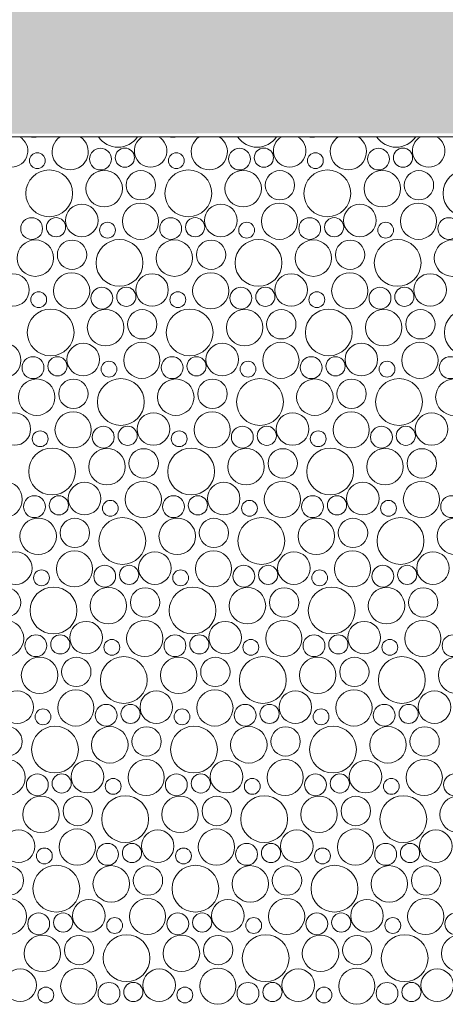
# Model space of a CAD drawing. Header units: metres. Extents: x -167 to 338, y -186 to 508.
# Tile 136 of 256: x 72.78 to 73.89, y 33.73 to 36.31. Entities that reach past the tile are written whole.
import ezdxf

# ---------------------------------------------------------------- set-up
doc = ezdxf.new("R2010")
doc.units = ezdxf.units.M
doc.header["$MEASUREMENT"] = 0
doc.linetypes.add('Öffnungslinie Tür Fenster', pattern=[0.23, 0.15, -0.08])
doc.layers.add('60 Gelände 2D Übersicht', color=7, linetype='Continuous')
doc.layers.add('60 Stellplätze', color=7, linetype='Continuous')

# ---------------------------------------------------------------- blocks, each defined once
blk = doc.blocks.new('*X45', base_point=(27236.1321, 33357.279))
at = {"layer": '60 Gelände 2D Übersicht', "color": 9, "linetype": 'Continuous', "lineweight": 18}
for centre, radius in [((72.8229, 35.9365), 0.0207), ((72.988, 35.9406), 0.0286), ((73.0519, 35.9442), 0.0251), ((73.1866, 35.9365), 0.0207), ((73.3517, 35.9406), 0.0286), ((73.4156, 35.9442), 0.0251), ((73.5503, 35.9365), 0.0207), ((73.7154, 35.9406), 0.0286), ((73.7793, 35.9442), 0.0251), ((72.8541, 35.8508), 0.0612), ((72.9977, 35.8633), 0.0477), ((73.0937, 35.8721), 0.0384), ((73.2178, 35.8508), 0.0612), ((73.3614, 35.8633), 0.0477), ((73.4574, 35.8721), 0.0384), ((73.5815, 35.8508), 0.0612), ((73.7251, 35.8633), 0.0477), ((73.8211, 35.8721), 0.0384), ((73.9453, 35.8508), 0.0612), ((72.9392, 35.7799), 0.0426), ((73.0927, 35.7777), 0.0473), ((73.3029, 35.7799), 0.0426), ((73.4564, 35.7777), 0.0473), ((73.6666, 35.7799), 0.0426), ((73.8201, 35.7777), 0.0473), ((72.808, 35.7586), 0.0286), ((72.8719, 35.7622), 0.0251), ((73.0066, 35.7545), 0.0207), ((73.1717, 35.7586), 0.0286), ((73.2356, 35.7622), 0.0251), ((73.3703, 35.7545), 0.0207), ((73.5354, 35.7586), 0.0286), ((73.5993, 35.7622), 0.0251), ((73.734, 35.7545), 0.0207), ((73.8992, 35.7586), 0.0286), ((72.8177, 35.6813), 0.0477), ((72.9137, 35.6901), 0.0384), ((73.0378, 35.6688), 0.0612), ((73.1814, 35.6813), 0.0477), ((73.2774, 35.6901), 0.0384), ((73.4015, 35.6688), 0.0612), ((73.5451, 35.6813), 0.0477), ((73.6411, 35.6901), 0.0384), ((73.7653, 35.6688), 0.0612), ((73.9088, 35.6813), 0.0477), ((72.7592, 35.5979), 0.0426), ((72.9127, 35.5957), 0.0473), ((73.1229, 35.5979), 0.0426), ((73.2764, 35.5957), 0.0473), ((73.4866, 35.5979), 0.0426), ((73.6401, 35.5957), 0.0473), ((73.8504, 35.5979), 0.0426), ((72.8266, 35.5725), 0.0207), ((72.9917, 35.5766), 0.0286), ((73.0556, 35.5802), 0.0251), ((73.1903, 35.5725), 0.0207), ((73.3554, 35.5766), 0.0286), ((73.4193, 35.5802), 0.0251), ((73.554, 35.5725), 0.0207), ((73.7192, 35.5766), 0.0286), ((73.783, 35.5802), 0.0251), ((72.8578, 35.4868), 0.0612), ((73.0014, 35.4993), 0.0477), ((73.0974, 35.5081), 0.0384), ((73.2215, 35.4868), 0.0612), ((73.3651, 35.4993), 0.0477), ((73.4611, 35.5081), 0.0384), ((73.5853, 35.4868), 0.0612), ((73.7288, 35.4993), 0.0477), ((73.8249, 35.5081), 0.0384), ((73.949, 35.4868), 0.0612), ((72.7327, 35.4138), 0.0473), ((72.9429, 35.4159), 0.0426), ((73.0964, 35.4138), 0.0473), ((73.3066, 35.4159), 0.0426), ((73.4601, 35.4138), 0.0473), ((73.6704, 35.4159), 0.0426), ((73.8238, 35.4138), 0.0473), ((72.8117, 35.3946), 0.0286), ((72.8756, 35.3982), 0.0251), ((73.1754, 35.3946), 0.0286), ((73.2393, 35.3982), 0.0251), ((73.5392, 35.3946), 0.0286), ((73.603, 35.3982), 0.0251), ((73.9029, 35.3946), 0.0286), ((73.0103, 35.3905), 0.0207), ((73.374, 35.3905), 0.0207), ((73.7377, 35.3905), 0.0207), ((72.8214, 35.3173), 0.0477), ((72.9174, 35.3261), 0.0384), ((73.0415, 35.3048), 0.0612), ((73.1851, 35.3173), 0.0477), ((73.2811, 35.3261), 0.0384), ((73.4053, 35.3048), 0.0612), ((73.5488, 35.3173), 0.0477), ((73.6449, 35.3261), 0.0384), ((73.769, 35.3048), 0.0612), ((73.9125, 35.3173), 0.0477), ((72.7629, 35.2339), 0.0426), ((72.9164, 35.2318), 0.0473), ((73.1266, 35.2339), 0.0426), ((73.2801, 35.2318), 0.0473), ((73.4904, 35.2339), 0.0426), ((73.6438, 35.2318), 0.0473), ((73.8541, 35.2339), 0.0426), ((72.9954, 35.2126), 0.0286), ((73.0593, 35.2162), 0.0251), ((73.3592, 35.2126), 0.0286), ((73.423, 35.2162), 0.0251), ((73.7229, 35.2126), 0.0286), ((73.7867, 35.2162), 0.0251), ((72.8303, 35.2085), 0.0207), ((73.194, 35.2085), 0.0207), ((73.5577, 35.2085), 0.0207), ((72.8615, 35.1228), 0.0612), ((73.0051, 35.1353), 0.0477), ((73.1011, 35.1441), 0.0384), ((73.2253, 35.1228), 0.0612), ((73.3688, 35.1353), 0.0477), ((73.4649, 35.1441), 0.0384), ((73.589, 35.1228), 0.0612), ((73.7325, 35.1353), 0.0477), ((73.8286, 35.1441), 0.0384), ((72.7364, 35.0498), 0.0473), ((72.9466, 35.0519), 0.0426), ((73.1001, 35.0498), 0.0473), ((73.3104, 35.0519), 0.0426), ((73.4638, 35.0498), 0.0473), ((73.6741, 35.0519), 0.0426), ((73.8275, 35.0498), 0.0473), ((72.8154, 35.0307), 0.0286), ((72.8793, 35.0342), 0.0251), ((73.1792, 35.0307), 0.0286), ((73.243, 35.0342), 0.0251), ((73.5429, 35.0307), 0.0286), ((73.6067, 35.0342), 0.0251), ((73.9066, 35.0307), 0.0286), ((73.014, 35.0265), 0.0207), ((73.3777, 35.0265), 0.0207), ((73.7414, 35.0265), 0.0207), ((72.8251, 34.9533), 0.0477), ((72.9211, 34.9621), 0.0384), ((73.0453, 34.9409), 0.0612), ((73.1888, 34.9533), 0.0477), ((73.2849, 34.9621), 0.0384), ((73.409, 34.9409), 0.0612), ((73.5525, 34.9533), 0.0477), ((73.6486, 34.9621), 0.0384), ((73.7727, 34.9409), 0.0612), ((73.9162, 34.9533), 0.0477), ((72.7666, 34.8699), 0.0426), ((72.9201, 34.8678), 0.0473), ((73.1304, 34.8699), 0.0426), ((73.2838, 34.8678), 0.0473), ((73.4941, 34.8699), 0.0426), ((73.6475, 34.8678), 0.0473), ((73.8578, 34.8699), 0.0426), ((72.9992, 34.8487), 0.0286), ((73.063, 34.8522), 0.0251), ((73.3629, 34.8487), 0.0286), ((73.4267, 34.8522), 0.0251), ((73.7266, 34.8487), 0.0286), ((73.7904, 34.8522), 0.0251), ((72.834, 34.8445), 0.0207), ((73.1977, 34.8445), 0.0207), ((73.5614, 34.8445), 0.0207), ((72.8653, 34.7589), 0.0612), ((73.229, 34.7589), 0.0612), ((73.5927, 34.7589), 0.0612), ((72.7411, 34.7801), 0.0384), ((73.0088, 34.7713), 0.0477), ((73.1049, 34.7801), 0.0384), ((73.3725, 34.7713), 0.0477), ((73.4686, 34.7801), 0.0384), ((73.7362, 34.7713), 0.0477), ((73.8323, 34.7801), 0.0384), ((72.7401, 34.6858), 0.0473), ((72.9504, 34.6879), 0.0426), ((73.1038, 34.6858), 0.0473), ((73.3141, 34.6879), 0.0426), ((73.4675, 34.6858), 0.0473), ((73.6778, 34.6879), 0.0426), ((73.8312, 34.6858), 0.0473), ((72.8192, 34.6667), 0.0286), ((72.883, 34.6702), 0.0251), ((73.1829, 34.6667), 0.0286), ((73.2467, 34.6702), 0.0251), ((73.5466, 34.6667), 0.0286), ((73.6104, 34.6702), 0.0251), ((73.9103, 34.6667), 0.0286), ((73.0177, 34.6625), 0.0207), ((73.3814, 34.6625), 0.0207), ((73.7451, 34.6625), 0.0207), ((72.8288, 34.5893), 0.0477), ((72.9249, 34.5981), 0.0384), ((73.049, 34.5769), 0.0612), ((73.1925, 34.5893), 0.0477), ((73.2886, 34.5981), 0.0384), ((73.4127, 34.5769), 0.0612), ((73.5562, 34.5893), 0.0477), ((73.6523, 34.5981), 0.0384), ((73.7764, 34.5769), 0.0612), ((73.9199, 34.5893), 0.0477), ((72.7704, 34.5059), 0.0426), ((72.9238, 34.5038), 0.0473), ((73.1341, 34.5059), 0.0426), ((73.2875, 34.5038), 0.0473), ((73.4978, 34.5059), 0.0426), ((73.6512, 34.5038), 0.0473), ((73.8615, 34.5059), 0.0426), ((73.0029, 34.4847), 0.0286), ((73.0667, 34.4882), 0.0251), ((73.3666, 34.4847), 0.0286), ((73.4304, 34.4882), 0.0251), ((73.7303, 34.4847), 0.0286), ((73.7941, 34.4882), 0.0251), ((72.8377, 34.4805), 0.0207), ((73.2014, 34.4805), 0.0207), ((73.5651, 34.4805), 0.0207), ((72.7449, 34.4161), 0.0384), ((72.869, 34.3949), 0.0612), ((73.0125, 34.4073), 0.0477), ((73.1086, 34.4161), 0.0384), ((73.2327, 34.3949), 0.0612), ((73.3762, 34.4073), 0.0477), ((73.4723, 34.4161), 0.0384), ((73.5964, 34.3949), 0.0612), ((73.7399, 34.4073), 0.0477), ((73.836, 34.4161), 0.0384), ((72.7438, 34.3218), 0.0473), ((72.9541, 34.3239), 0.0426), ((73.1075, 34.3218), 0.0473), ((73.3178, 34.3239), 0.0426), ((73.4712, 34.3218), 0.0473), ((73.6815, 34.3239), 0.0426), ((73.835, 34.3218), 0.0473), ((72.8229, 34.3027), 0.0286), ((72.8867, 34.3062), 0.0251), ((73.1866, 34.3027), 0.0286), ((73.2504, 34.3062), 0.0251), ((73.5503, 34.3027), 0.0286), ((73.6141, 34.3062), 0.0251), ((73.914, 34.3027), 0.0286), ((73.0214, 34.2985), 0.0207), ((73.3851, 34.2985), 0.0207), ((73.7489, 34.2985), 0.0207), ((72.8325, 34.2253), 0.0477), ((72.9286, 34.2341), 0.0384), ((73.0527, 34.2129), 0.0612), ((73.1962, 34.2253), 0.0477), ((73.2923, 34.2341), 0.0384), ((73.4164, 34.2129), 0.0612), ((73.5599, 34.2253), 0.0477), ((73.656, 34.2341), 0.0384), ((73.7801, 34.2129), 0.0612), ((73.9236, 34.2253), 0.0477), ((72.7741, 34.1419), 0.0426), ((72.9275, 34.1398), 0.0473), ((73.1378, 34.1419), 0.0426), ((73.2912, 34.1398), 0.0473), ((73.5015, 34.1419), 0.0426), ((73.655, 34.1398), 0.0473), ((73.8652, 34.1419), 0.0426), ((72.8414, 34.1165), 0.0207), ((73.0066, 34.1207), 0.0286), ((73.0704, 34.1242), 0.0251), ((73.2051, 34.1165), 0.0207), ((73.3703, 34.1207), 0.0286), ((73.4341, 34.1242), 0.0251), ((73.5689, 34.1165), 0.0207), ((73.734, 34.1207), 0.0286), ((73.7978, 34.1242), 0.0251), ((72.7486, 34.0521), 0.0384), ((72.8727, 34.0309), 0.0612), ((73.0162, 34.0433), 0.0477), ((73.1123, 34.0521), 0.0384), ((73.2364, 34.0309), 0.0612), ((73.3799, 34.0433), 0.0477), ((73.476, 34.0521), 0.0384), ((73.6001, 34.0309), 0.0612), ((73.7436, 34.0433), 0.0477), ((73.8397, 34.0521), 0.0384), ((72.7475, 33.9578), 0.0473), ((72.9578, 33.9599), 0.0426), ((73.1112, 33.9578), 0.0473), ((73.3215, 33.9599), 0.0426), ((73.475, 33.9578), 0.0473), ((73.6852, 33.9599), 0.0426), ((73.8387, 33.9578), 0.0473), ((72.8266, 33.9387), 0.0286), ((72.8904, 33.9422), 0.0251), ((73.0251, 33.9345), 0.0207), ((73.1903, 33.9387), 0.0286), ((73.2541, 33.9422), 0.0251), ((73.3889, 33.9345), 0.0207), ((73.554, 33.9387), 0.0286), ((73.6178, 33.9422), 0.0251), ((73.7526, 33.9345), 0.0207), ((73.9177, 33.9387), 0.0286), ((72.8362, 33.8613), 0.0477), ((72.9323, 33.8701), 0.0384), ((73.0564, 33.8489), 0.0612), ((73.1999, 33.8613), 0.0477), ((73.296, 33.8701), 0.0384), ((73.4201, 33.8489), 0.0612), ((73.5636, 33.8613), 0.0477), ((73.6597, 33.8701), 0.0384), ((73.7838, 33.8489), 0.0612), ((73.9274, 33.8613), 0.0477), ((72.7778, 33.778), 0.0426), ((72.9312, 33.7758), 0.0473), ((73.1415, 33.778), 0.0426), ((73.295, 33.7758), 0.0473), ((73.5052, 33.778), 0.0426), ((73.6587, 33.7758), 0.0473), ((73.8689, 33.778), 0.0426), ((72.8451, 33.7525), 0.0207), ((73.0103, 33.7567), 0.0286), ((73.0741, 33.7602), 0.0251), ((73.2089, 33.7525), 0.0207), ((73.374, 33.7567), 0.0286), ((73.4378, 33.7602), 0.0251), ((73.5726, 33.7525), 0.0207), ((73.7377, 33.7567), 0.0286), ((73.8015, 33.7602), 0.0251)]:
    blk.add_circle(centre, radius, dxfattribs=at)
for centre, radius, start, end in [((72.7555, 35.9619), 0.0426, 118.9408, 61.0592), ((72.814, 36.0453), 0.0477, 255.274, 284.726), ((72.909, 35.9597), 0.0473, 123.5984, 56.4016), ((73.0341, 36.0328), 0.0612, 213.3832, 326.6168), ((73.1192, 35.9619), 0.0426, 118.9408, 61.0592), ((73.1777, 36.0453), 0.0477, 255.274, 284.726), ((73.2727, 35.9597), 0.0473, 123.5984, 56.4016), ((73.3978, 36.0328), 0.0612, 213.3832, 326.6168), ((73.4829, 35.9619), 0.0426, 118.9408, 61.0592), ((73.5414, 36.0453), 0.0477, 255.274, 284.726), ((73.6364, 35.9597), 0.0473, 123.5984, 56.4016), ((73.7615, 36.0328), 0.0612, 213.3832, 326.6168), ((73.8466, 35.9619), 0.0426, 118.9408, 61.0592)]:
    blk.add_arc(centre, radius, start, end, dxfattribs=at)

msp = doc.modelspace()

# ---------------------------------------------------------------- hatches: boundary and pattern name
at = {"layer": '60 Gelände 2D Übersicht', "linetype": 'Continuous', "lineweight": 18}
h = msp.add_hatch(dxfattribs=at)
h.set_pattern_fill('Mörtel_0001', color=8, style=0, pattern_type=2)
h.set_pattern_definition([(45, (27236.1321, 33357.62905), (-0.11136931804, 0.11136931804), [0, -0.105, 0, -0.1575]), (110, (27236.4821, 33357.62905), (0.1480015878, 0.0538681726), [0, -0.077, 0, -0.133])])
h.paths.add_polyline_path([(58.1615, 45.7496), (66.6638, 45.7501), (66.663, 37.5001), (77.6619, 37.5142), (77.6627, 45.7491), (84.1676, 45.7491), (84.1668, 37.4991), (95.1657, 37.4991), (95.1665, 45.7491), (101.6703, 45.7491), (101.6703, 14.5263), (95.1658, 14.3351), (95.1689, 36.0142), (84.17, 36.0153), (84.1681, 14.0509), (77.6707, 13.994), (77.6638, 36.0132), (66.6649, 35.9991), (66.6638, 13.8829), (59.5867, 13.8829), (59.5867, 23.1797), (59.5867, 37.3459), (58.1625, 37.3459), (58.1625, 28.2047)])

# ---------------------------------------------------------------- linework, layer by layer
at = {"layer": '60 Stellplätze', "color": 7, "linetype": 'Continuous', "lineweight": 13}
msp.add_line((66.6649, 35.9991), (77.6638, 35.9991), dxfattribs=at)

# ---------------------------------------------------------------- block references
at = {"layer": '60 Gelände 2D Übersicht', "color": 9, "linetype": 'Öffnungslinie Tür Fenster', "lineweight": 18}
msp.add_blockref('*X45', (27236.1321, 33357.279), dxfattribs=at)

doc.saveas('drawing.dxf')
